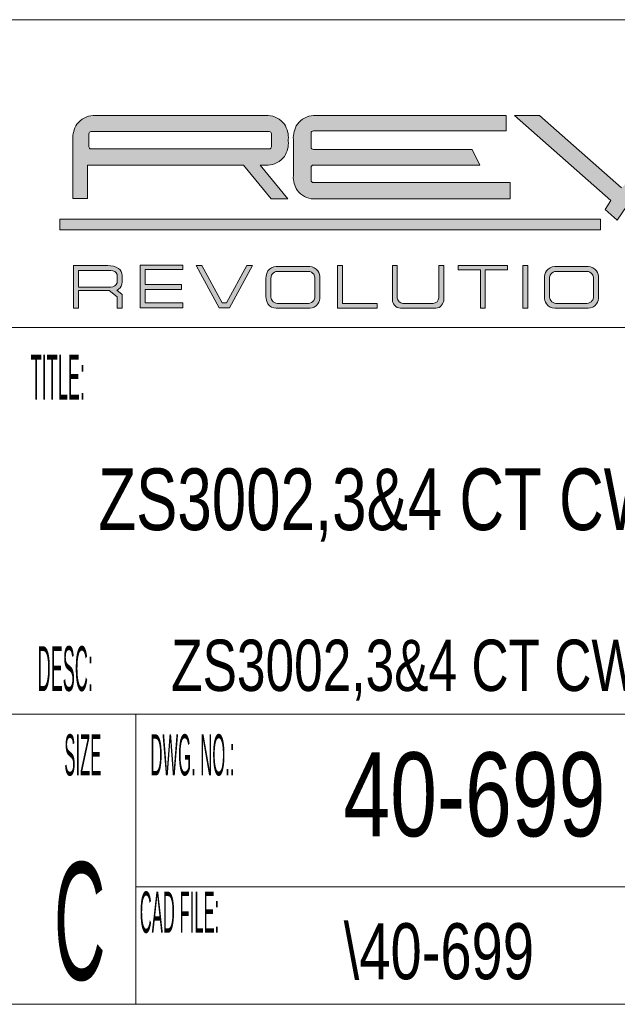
# Model space of a CAD drawing. Header units: inches. Extents: x 0 to 70.1, y 0 to 32.
# Tile 17 of 19: x 63.5 to 66.1, y 0 to 4.4. Entities that reach past the tile are written whole.
import ezdxf

# ---------------------------------------------------------------- set-up
doc = ezdxf.new("R2010")
doc.units = ezdxf.units.IN
doc.header["$LTSCALE"] = 4
doc.header["$MEASUREMENT"] = 0
doc.layers.add('BORDER', color=7, linetype='Continuous')
doc.styles.add('SLDTEXTSTYLE0', font='TXT', dxfattribs={"width": 0.75})
doc.styles.add('SLDTEXTSTYLE2', font='TXT', dxfattribs={"width": 0.3025})
doc.styles.add('SLDTEXTSTYLE4', font='TXT', dxfattribs={"width": 0.45375})

msp = doc.modelspace()

# ---------------------------------------------------------------- hatches: boundary and pattern name
at = {"layer": 'BORDER', "linetype": 'Continuous'}
h = msp.add_hatch(color=256, dxfattribs=at)
edge = h.paths.add_edge_path(flags=0)
edge.add_line((65.79162969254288, 3.968873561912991), (65.68124567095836, 3.968873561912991))
edge.add_line((65.68124567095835, 3.968873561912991), (66.1114405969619, 3.59015451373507))
edge.add_line((66.11144059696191, 3.59015451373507), (66.08531639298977, 3.549716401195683))
edge.add_line((66.08531639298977, 3.549716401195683), (66.13974907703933, 3.501569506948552))
edge.add_line((66.13974907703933, 3.501569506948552), (66.20276582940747, 3.596045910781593))
edge.add_arc((68.67964691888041, 1.196871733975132), 3.448329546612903, 121.8073043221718, 135.9130128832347, ccw=False)
edge.add_arc((67.48880603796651, 3.116954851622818), 1.188944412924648, 109.3441959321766, 121.8073043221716, ccw=False)
edge.add_arc((65.70115429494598, 8.209091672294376), 4.207865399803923, 289.3441959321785, 290.6988990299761)
edge.add_arc((67.31555951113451, 3.936443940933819), 0.3596090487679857, 90.089303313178, 110.69889902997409, ccw=False)
edge.add_arc((67.30746142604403, 9.13205993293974), 4.836013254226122, 270.0893033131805, 270.9150329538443)
edge.add_arc((67.38029773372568, 4.19937932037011), 0.0973832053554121, 66.86896817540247, 87.4143814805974, ccw=False)
edge.add_arc((67.36367315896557, 4.151124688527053), 0.1483346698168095, 53.106456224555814, 68.28592025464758, ccw=False)
edge.add_arc((67.18765136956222, 4.040983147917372), 0.3501425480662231, 37.64151557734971, 40.79614810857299, ccw=False)
edge.add_arc((67.09974652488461, 4.020546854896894), 0.4338545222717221, 28.689953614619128, 32.682632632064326, ccw=False)
edge.add_arc((67.37557243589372, 4.218378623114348), 0.1052842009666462, 5.695535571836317, 41.65642617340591)
edge.add_arc((67.36764233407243, 4.201532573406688), 0.1226244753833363, 45.07663293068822, 70.85005301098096)
edge.add_arc((67.6561719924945, 5.032413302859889), 0.7569277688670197, 249.64465203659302, 250.85005301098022, ccw=False)
edge.add_arc((67.37578548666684, 4.276674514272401), 0.0491477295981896, 69.64465203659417, 91.91032831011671)
edge.add_arc((67.29691764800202, 9.16119147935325), 4.836013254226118, 270.0893033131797, 270.9150329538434, ccw=False)
edge.add_arc((67.30016939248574, 4.118340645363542), 0.2068878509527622, 88.81298895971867, 100.4544735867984)
edge.add_arc((67.32684971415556, 3.866025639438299), 0.4602707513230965, 98.0205762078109, 103.8854280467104)
edge.add_arc((67.64290842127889, 2.587497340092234), 1.777285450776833, 103.8854280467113, 108.4469203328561)
edge.add_arc((67.47435782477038, 3.151637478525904), 1.188944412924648, 109.3441959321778, 121.8073043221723)
edge.add_arc((68.49733868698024, 1.241727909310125), 3.354021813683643, 119.4613703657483, 134.2210319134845)
edge.add_line((66.15814923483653, 3.645403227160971), (65.79162969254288, 3.968873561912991))
h = msp.add_hatch(color=256, dxfattribs=at)
edge = h.paths.add_edge_path(flags=0)
edge.add_arc((63.80171807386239, 3.874455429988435), 0.0945018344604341, 92.41167554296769, 143.9773992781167)
edge.add_arc((63.81900998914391, 3.869137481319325), 0.1117689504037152, 146.9870693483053, 183.9572038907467)
edge.add_line((63.70750750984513, 3.861424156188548), (63.70750750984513, 3.597903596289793))
edge.add_line((63.70750750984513, 3.597903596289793), (63.77264775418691, 3.597903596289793))
edge.add_line((63.77264775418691, 3.597903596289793), (63.77264775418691, 3.747520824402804))
edge.add_line((63.77264775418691, 3.747520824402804), (64.46974434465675, 3.747520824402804))
edge.add_line((64.46974434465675, 3.747520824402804), (64.59343905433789, 3.59654979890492))
edge.add_line((64.5934390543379, 3.59654979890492), (64.66767853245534, 3.59654979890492))
edge.add_line((64.66767853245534, 3.59654979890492), (64.54398382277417, 3.747520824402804))
edge.add_line((64.54398382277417, 3.747520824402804), (64.57971796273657, 3.747520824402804))
edge.add_arc((64.57574139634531, 3.841938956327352), 0.0945018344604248, 272.4116755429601, 323.9773992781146)
edge.add_arc((64.55844948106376, 3.847256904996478), 0.111768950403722, 326.9870693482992, 363.9572038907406)
edge.add_line((64.66995196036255, 3.854970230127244), (64.66995196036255, 3.861424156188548))
edge.add_arc((64.55844948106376, 3.869137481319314), 0.1117689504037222, 356.0427961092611, 393.0129306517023)
edge.add_arc((64.5757413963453, 3.874455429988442), 0.0945018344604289, 36.02260072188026, 87.58832445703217)
edge.add_line((64.57971796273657, 3.968873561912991), (63.79774150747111, 3.968873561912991))
edge = h.paths.add_edge_path(flags=0)
edge.add_line((64.58475960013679, 3.81961627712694), (63.78890045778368, 3.81961627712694))
edge.add_arc((63.78890045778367, 3.829622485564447), 0.0100062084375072, 180.0000000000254, 270.0000000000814, ccw=False)
edge.add_line((63.77889424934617, 3.829622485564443), (63.77889424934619, 3.887450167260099))
edge.add_arc((63.78890045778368, 3.887450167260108), 0.0100062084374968, 90.0000000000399, 180.0000000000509, ccw=False)
edge.add_line((63.78890045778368, 3.897456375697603), (64.5847596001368, 3.897456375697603))
edge.add_arc((64.5847596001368, 3.887450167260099), 0.0100062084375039, 4.490630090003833e-11, 90.00000000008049, ccw=False)
edge.add_line((64.59476580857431, 3.887450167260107), (64.59476580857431, 3.829622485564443))
edge.add_arc((64.5847596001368, 3.829622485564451), 0.010006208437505, 269.99999999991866, 359.9999999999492, ccw=False)
h = msp.add_hatch(color=256, dxfattribs=at)
edge = h.paths.add_edge_path(flags=0)
edge.add_line((65.66154799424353, 3.669543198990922), (65.66154799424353, 3.59654979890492))
edge.add_line((65.66154799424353, 3.59654979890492), (64.78230630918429, 3.59654979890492))
edge.add_arc((64.78628287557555, 3.69096793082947), 0.0945018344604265, 216.0226007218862, 267.58832445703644, ccw=False)
edge.add_arc((64.79715122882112, 3.693456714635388), 0.1048471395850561, 176.6496281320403, 213.6290044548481, ccw=False)
edge.add_line((64.69248329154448, 3.699584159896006), (64.69248329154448, 3.861424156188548))
edge.add_arc((64.80398577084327, 3.869137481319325), 0.1117689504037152, 146.9870693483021, 183.9572038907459, ccw=False)
edge.add_arc((64.78669385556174, 3.874455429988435), 0.0945018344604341, 92.41167554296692, 143.9773992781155, ccw=False)
edge.add_line((64.78271728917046, 3.968873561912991), (65.64302359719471, 3.968873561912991))
edge.add_line((65.64302359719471, 3.968873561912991), (65.64302359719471, 3.900381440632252))
edge.add_line((65.64302359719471, 3.900381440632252), (64.7819246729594, 3.90038144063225))
edge.add_arc((64.7819246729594, 3.89037523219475), 0.0100062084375, 90, 180)
edge.add_line((64.77191846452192, 3.89037523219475), (64.77191846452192, 3.827663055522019))
edge.add_arc((64.7819246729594, 3.827663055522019), 0.0100062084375, 180, 270.0000000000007)
edge.add_line((64.7819246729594, 3.817656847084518), (65.49184005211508, 3.817656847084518))
edge.add_line((65.49184005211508, 3.817656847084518), (65.52603635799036, 3.747520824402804))
edge.add_line((65.52603635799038, 3.747520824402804), (64.7819246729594, 3.747520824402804))
edge.add_arc((64.7819246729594, 3.737514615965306), 0.010006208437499, 90, 180)
edge.add_line((64.77191846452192, 3.737514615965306), (64.77191846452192, 3.679549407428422))
edge.add_arc((64.7819246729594, 3.679549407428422), 0.0100062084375, 180, 270.0000000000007)
edge.add_line((64.7819246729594, 3.669543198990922), (65.66154799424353, 3.669543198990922))
for points in [[(66.06480619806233, 3.45864967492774), (63.6488056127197, 3.45864967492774), (63.6488056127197, 3.506794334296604), (66.06480619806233, 3.506794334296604)], [(64.00817945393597, 3.301004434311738), (64.19891083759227, 3.301004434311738), (64.19891083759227, 3.280958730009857), (64.03019311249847, 3.280958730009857), (64.03019311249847, 3.21378489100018), (64.19214543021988, 3.21378489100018), (64.19214543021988, 3.191771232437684), (64.03019311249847, 3.191771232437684), (64.03019311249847, 3.132413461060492), (64.19891083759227, 3.132413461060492), (64.19891083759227, 3.11039980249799), (64.00817945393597, 3.110399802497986)], [(64.25792777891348, 3.298657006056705), (64.28301084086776, 3.298657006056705), (64.3738085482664, 3.132413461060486), (64.39374602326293, 3.132413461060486), (64.48454373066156, 3.298657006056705), (64.50962679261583, 3.298657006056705), (64.40680582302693, 3.110399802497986), (64.36074874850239, 3.110399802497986)], [(64.91214135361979, 3.298657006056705), (64.89012769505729, 3.298657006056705), (64.89012769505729, 3.107955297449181), (65.06710614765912, 3.107955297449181), (65.06710614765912, 3.129968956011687), (64.91214135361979, 3.129968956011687)], [(65.42825316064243, 3.298657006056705), (65.64957958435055, 3.298657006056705), (65.64957958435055, 3.279621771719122), (65.54992320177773, 3.279621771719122), (65.54992320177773, 3.10871162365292), (65.52790954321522, 3.10871162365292), (65.52790954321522, 3.279621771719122), (65.42825316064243, 3.279621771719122)], [(65.73949772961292, 3.107955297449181), (65.71748407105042, 3.107955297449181), (65.71748407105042, 3.298657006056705), (65.73949772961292, 3.298657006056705)]]:
    msp.add_hatch(color=256, dxfattribs=at).paths.add_polyline_path(points, flags=0)
h = msp.add_hatch(color=256, dxfattribs=at)
edge = h.paths.add_edge_path(flags=0)
edge.add_line((63.71052556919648, 3.298657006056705), (63.86296413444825, 3.298657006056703))
edge.add_arc((63.86779941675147, 3.214867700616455), 0.0839287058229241, 58.643003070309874, 93.30274071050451, ccw=False)
edge.add_arc((63.89095899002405, 3.256804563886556), 0.0361235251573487, -4.095872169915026, 55.396543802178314, ccw=False)
edge.add_line((63.9269902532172, 3.254224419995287), (63.9269902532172, 3.225256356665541))
edge.add_arc((63.89095899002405, 3.222676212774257), 0.0361235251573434, -55.39654380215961, 4.095872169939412, ccw=False)
edge.add_arc((63.86779941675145, 3.26461307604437), 0.0839287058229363, 295.1945843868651, 301.3569969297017, ccw=False)
edge.add_line((63.90352734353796, 3.188668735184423), (63.92716910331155, 3.169427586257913))
edge.add_line((63.92716910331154, 3.169427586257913), (63.92716910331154, 3.10871162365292))
edge.add_line((63.92716910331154, 3.10871162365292), (63.90515544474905, 3.108711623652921))
edge.add_line((63.90515544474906, 3.108711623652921), (63.90515544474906, 3.159258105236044))
edge.add_line((63.90515544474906, 3.159258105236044), (63.87001992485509, 3.187853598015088))
edge.add_line((63.87001992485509, 3.187853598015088), (63.73253922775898, 3.187853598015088))
edge.add_line((63.73253922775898, 3.187853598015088), (63.73253922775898, 3.10871162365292))
edge.add_line((63.73253922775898, 3.10871162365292), (63.71052556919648, 3.10871162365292))
edge.add_line((63.71052556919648, 3.10871162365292), (63.71052556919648, 3.298657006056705))
edge = h.paths.add_edge_path(flags=0)
edge.add_line((63.8774933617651, 3.27678055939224), (63.73253922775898, 3.276780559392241))
edge.add_line((63.73253922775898, 3.276780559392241), (63.73253922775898, 3.202974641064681))
edge.add_line((63.73253922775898, 3.202974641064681), (63.87749336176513, 3.202974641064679))
edge.add_arc((63.87866106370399, 3.230910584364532), 0.0279603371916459, 267.6064717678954, 340.2495888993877)
edge.add_line((63.90497659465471, 3.221462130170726), (63.90497659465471, 3.258293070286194))
edge.add_arc((63.87866106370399, 3.248844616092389), 0.027960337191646, 19.75041110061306, 92.39352823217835)
h = msp.add_hatch(color=256, dxfattribs=at)
edge = h.paths.add_edge_path(flags=0)
edge.add_line((65.13494073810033, 3.298657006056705), (65.15695439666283, 3.298657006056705))
edge.add_line((65.15695439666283, 3.298657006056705), (65.15695439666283, 3.154351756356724))
edge.add_arc((65.18431420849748, 3.157419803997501), 0.0275312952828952, 186.3982483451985, 265.6188729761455)
edge.add_line((65.18221107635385, 3.129968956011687), (65.31730068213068, 3.12996895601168))
edge.add_arc((65.31519754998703, 3.157419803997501), 0.0275312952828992, 274.3811270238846, 353.6017516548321)
edge.add_line((65.34255736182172, 3.154351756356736), (65.3425573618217, 3.298657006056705))
edge.add_line((65.3425573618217, 3.298657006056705), (65.3645710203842, 3.298657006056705))
edge.add_line((65.3645710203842, 3.298657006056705), (65.3645710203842, 3.149113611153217))
edge.add_arc((65.32498741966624, 3.147387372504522), 0.0396212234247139, -84.39922771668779, 2.4970835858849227, ccw=False)
edge.add_line((65.32885430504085, 3.107955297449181), (65.17065745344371, 3.107955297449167))
edge.add_arc((65.17452433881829, 3.147387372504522), 0.0396212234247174, 177.5029164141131, 264.39922771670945, ccw=False)
edge.add_line((65.13494073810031, 3.149113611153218), (65.13494073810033, 3.298657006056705))
h = msp.add_hatch(color=256, dxfattribs=at)
edge = h.paths.add_edge_path(flags=0)
edge.add_arc((64.76340445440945, 3.246903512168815), 0.0480121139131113, 36.02260072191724, 87.58832445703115)
edge.add_line((64.7654247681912, 3.294873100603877), (64.61572634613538, 3.294873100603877))
edge.add_arc((64.61774665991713, 3.246903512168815), 0.0480121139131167, 92.41167554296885, 143.9773992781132)
edge.add_arc((64.62326837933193, 3.245639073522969), 0.05326809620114, 146.3709955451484, 183.3503718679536)
edge.add_line((64.57009132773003, 3.242525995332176), (64.57009132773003, 3.16030240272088))
edge.add_arc((64.62326837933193, 3.157189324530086), 0.0532680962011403, 176.6496281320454, 213.62900445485)
edge.add_arc((64.61774665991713, 3.155924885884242), 0.0480121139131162, 216.0226007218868, 267.5883244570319)
edge.add_line((64.61572634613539, 3.107955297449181), (64.7654247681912, 3.107955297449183))
edge.add_arc((64.76340445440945, 3.155924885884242), 0.0480121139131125, 272.4116755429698, 323.977399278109)
edge.add_arc((64.75788273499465, 3.157189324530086), 0.0532680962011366, 326.3709955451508, 363.3503718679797)
edge.add_line((64.81105978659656, 3.160302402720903), (64.81105978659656, 3.242525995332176))
edge.add_arc((64.75788273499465, 3.245639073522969), 0.0532680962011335, 356.6496281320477, 393.6290044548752)
edge = h.paths.add_edge_path(flags=0)
edge.add_arc((64.7550307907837, 3.24136630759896), 0.0340735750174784, 3.3503718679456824, 33.62900445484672, ccw=False)
edge.add_line((64.78904612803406, 3.243357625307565), (64.78904612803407, 3.159470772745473))
edge.add_arc((64.7550307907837, 3.161462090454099), 0.0340735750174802, 326.3709955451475, 356.6496281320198, ccw=False)
edge.add_arc((64.75856282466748, 3.160653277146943), 0.0307115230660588, 272.4116755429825, 323.9773992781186, ccw=False)
edge.add_line((64.75985514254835, 3.129968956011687), (64.62129597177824, 3.12996895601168))
edge.add_arc((64.6225882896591, 3.160653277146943), 0.0307115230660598, 216.0226007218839, 267.588324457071, ccw=False)
edge.add_arc((64.62612032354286, 3.161462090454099), 0.0340735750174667, 176.6496281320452, 213.6290044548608, ccw=False)
edge.add_line((64.59210498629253, 3.163453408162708), (64.59210498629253, 3.243357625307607))
edge.add_arc((64.62612032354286, 3.24136630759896), 0.0340735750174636, 146.3709955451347, 176.6496281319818, ccw=False)
edge.add_arc((64.6225882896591, 3.242175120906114), 0.0307115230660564, 92.41167554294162, 143.9773992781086, ccw=False)
edge.add_line((64.62129597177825, 3.272859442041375), (64.75985514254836, 3.272859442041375))
edge.add_arc((64.75856282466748, 3.242175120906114), 0.0307115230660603, 36.02260072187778, 87.58832445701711, ccw=False)
h = msp.add_hatch(color=256, dxfattribs=at)
edge = h.paths.add_edge_path(flags=0)
edge.add_arc((66.00798100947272, 3.155924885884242), 0.0480121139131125, 272.4116755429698, 323.9773992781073)
edge.add_arc((66.00245929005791, 3.157189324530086), 0.0532680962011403, 326.3709955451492, 363.3503718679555)
edge.add_line((66.0556363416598, 3.16030240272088), (66.0556363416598, 3.242525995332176))
edge.add_arc((66.00245929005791, 3.245639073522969), 0.0532680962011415, 356.6496281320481, 393.6290044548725)
edge.add_arc((66.00798100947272, 3.246903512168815), 0.0480121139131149, 36.02260072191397, 87.58832445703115)
edge.add_line((66.01000132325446, 3.294873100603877), (65.86030290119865, 3.294873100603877))
edge.add_arc((65.8623232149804, 3.246903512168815), 0.0480121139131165, 92.41167554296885, 143.9773992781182)
edge.add_arc((65.8678449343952, 3.245639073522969), 0.05326809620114, 146.3709955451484, 183.3503718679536)
edge.add_line((65.81466788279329, 3.242525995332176), (65.81466788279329, 3.16030240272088))
edge.add_arc((65.8678449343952, 3.157189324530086), 0.0532680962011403, 176.6496281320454, 213.62900445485)
edge.add_arc((65.8623232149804, 3.155924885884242), 0.048012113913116, 216.0226007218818, 267.5883244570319)
edge.add_line((65.86030290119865, 3.107955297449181), (66.01000132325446, 3.107955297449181))
edge = h.paths.add_edge_path(flags=0)
edge.add_arc((66.00313937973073, 3.160653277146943), 0.030711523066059, 272.4116755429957, 323.9773992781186, ccw=False)
edge.add_line((66.00443169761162, 3.129968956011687), (65.86587252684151, 3.129968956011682))
edge.add_arc((65.86716484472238, 3.160653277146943), 0.0307115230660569, 216.0226007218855, 267.58832445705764, ccw=False)
edge.add_arc((65.87069687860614, 3.161462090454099), 0.034073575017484, 176.649628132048, 213.6290044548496, ccw=False)
edge.add_line((65.83668154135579, 3.163453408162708), (65.83668154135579, 3.243357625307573))
edge.add_arc((65.87069687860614, 3.24136630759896), 0.0340735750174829, 146.3709955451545, 176.6496281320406, ccw=False)
edge.add_arc((65.86716484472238, 3.242175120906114), 0.0307115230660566, 92.41167554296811, 143.9773992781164, ccw=False)
edge.add_line((65.8658725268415, 3.272859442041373), (66.00443169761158, 3.272859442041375))
edge.add_arc((66.00313937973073, 3.242175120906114), 0.0307115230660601, 36.02260072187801, 87.58832445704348, ccw=False)
edge.add_arc((65.99960734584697, 3.24136630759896), 0.0340735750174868, 3.3503718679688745, 33.62900445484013, ccw=False)
edge.add_line((66.0336226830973, 3.24335762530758), (66.0336226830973, 3.159470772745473))
edge.add_arc((65.99960734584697, 3.161462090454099), 0.0340735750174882, 326.3709955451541, 356.6496281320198, ccw=False)

# ---------------------------------------------------------------- linework, layer by layer
at = {"layer": 'BORDER', "linetype": 'Continuous', "lineweight": 18}
for p, q in [((69.92870898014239, 4.396875), (48.92870898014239, 4.396875)), ((63.7977415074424, 3.9688735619), (64.5797179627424, 3.9688735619)), ((64.7827172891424, 3.9688735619), (65.64302359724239, 3.9688735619)), ((65.64302359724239, 3.9688735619), (65.64302359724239, 3.9003814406)), ((65.68124567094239, 3.9688735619), (66.11144059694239, 3.5901545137)), ((65.79162969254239, 3.9688735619), (65.68124567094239, 3.9688735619)), ((65.79162969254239, 3.9688735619), (66.1581492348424, 3.6454032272)), ((63.77889424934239, 3.8296224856), (63.77889424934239, 3.8874501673)), ((63.78890045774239, 3.8974563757), (64.58475960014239, 3.8974563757)), ((64.59476580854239, 3.8296224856), (64.59476580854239, 3.8874501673)), ((64.7719184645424, 3.8276630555), (64.7719184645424, 3.8903752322)), ((65.64302359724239, 3.9003814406), (64.7819246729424, 3.9003814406)), ((63.70750750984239, 3.8614241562), (63.70750750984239, 3.5979035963)), ((64.66995196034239, 3.8549702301), (64.66995196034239, 3.8614241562)), ((64.69248329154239, 3.6995841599), (64.69248329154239, 3.8614241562)), ((63.78890045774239, 3.8196162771), (64.58475960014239, 3.8196162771)), ((64.7819246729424, 3.8176568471), (65.4918400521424, 3.8176568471)), ((65.4918400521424, 3.8176568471), (65.52603635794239, 3.7475208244)), ((63.7726477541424, 3.5979035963), (63.7726477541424, 3.7475208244)), ((63.7726477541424, 3.7475208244), (64.4697443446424, 3.7475208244)), ((64.4697443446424, 3.7475208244), (64.5934390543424, 3.5965497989)), ((64.6676785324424, 3.5965497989), (64.54398382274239, 3.7475208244)), ((64.54398382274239, 3.7475208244), (64.5797179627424, 3.7475208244)), ((64.7719184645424, 3.6795494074), (64.7719184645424, 3.737514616)), ((65.52603635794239, 3.7475208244), (64.7819246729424, 3.7475208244)), ((64.7819246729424, 3.669543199), (65.6615479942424, 3.669543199)), ((65.6615479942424, 3.669543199), (65.6615479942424, 3.5965497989)), ((63.70750750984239, 3.5979035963), (63.7726477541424, 3.5979035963)), ((64.5934390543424, 3.5965497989), (64.6676785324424, 3.5965497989)), ((65.6615479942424, 3.5965497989), (64.7823063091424, 3.5965497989)), ((66.08531639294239, 3.5497164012), (66.11144059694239, 3.5901545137)), ((66.1397490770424, 3.5015695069), (66.2027658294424, 3.5960459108)), ((66.1397490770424, 3.5015695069), (66.08531639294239, 3.5497164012)), ((63.64880561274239, 3.4586496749), (63.64880561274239, 3.5067943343)), ((63.64880561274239, 3.5067943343), (66.06480619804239, 3.5067943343)), ((66.06480619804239, 3.5067943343), (66.06480619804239, 3.4586496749)), ((66.06480619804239, 3.4586496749), (63.64880561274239, 3.4586496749)), ((63.71052556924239, 3.2986570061), (63.71052556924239, 3.1087116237)), ((63.71052556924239, 3.2986570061), (63.86296413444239, 3.2986570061)), ((64.00817945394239, 3.3010044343), (64.00817945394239, 3.1103998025)), ((64.00817945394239, 3.3010044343), (64.19891083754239, 3.3010044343)), ((64.19891083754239, 3.28095873), (64.19891083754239, 3.3010044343)), ((64.25792777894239, 3.2986570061), (64.36074874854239, 3.1103998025)), ((64.25792777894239, 3.2986570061), (64.2830108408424, 3.2986570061)), ((64.2830108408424, 3.2986570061), (64.3738085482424, 3.1324134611)), ((64.48454373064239, 3.2986570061), (64.39374602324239, 3.1324134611)), ((64.5096267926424, 3.2986570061), (64.40680582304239, 3.1103998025)), ((64.48454373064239, 3.2986570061), (64.5096267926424, 3.2986570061)), ((64.8901276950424, 3.2986570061), (64.8901276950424, 3.1079552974)), ((64.9121413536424, 3.2986570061), (64.8901276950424, 3.2986570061)), ((64.9121413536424, 3.2986570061), (64.9121413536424, 3.129968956)), ((65.13494073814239, 3.2986570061), (65.13494073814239, 3.1491136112)), ((65.13494073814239, 3.2986570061), (65.15695439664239, 3.2986570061)), ((65.15695439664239, 3.2986570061), (65.15695439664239, 3.1543517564)), ((65.3425573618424, 3.2986570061), (65.3425573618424, 3.1543517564)), ((65.3425573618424, 3.2986570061), (65.3645710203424, 3.2986570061)), ((65.3645710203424, 3.2986570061), (65.3645710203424, 3.1491136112)), ((65.4282531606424, 3.2986570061), (65.4282531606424, 3.2796217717)), ((65.4282531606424, 3.2986570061), (65.64957958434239, 3.2986570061)), ((65.64957958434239, 3.2796217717), (65.64957958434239, 3.2986570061)), ((65.71748407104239, 3.1079552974), (65.71748407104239, 3.2986570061)), ((65.71748407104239, 3.2986570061), (65.7394977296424, 3.2986570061)), ((65.7394977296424, 3.1079552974), (65.7394977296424, 3.2986570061)), ((63.73253922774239, 3.2767805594), (63.73253922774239, 3.2029746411)), ((63.73253922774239, 3.2767805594), (63.8774933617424, 3.2767805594)), ((63.90497659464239, 3.2582930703), (63.90497659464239, 3.2214621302)), ((63.90497659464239, 3.2543616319), (63.90497659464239, 3.2253935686)), ((63.92699025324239, 3.25422442), (63.92699025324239, 3.2252563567)), ((64.03019311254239, 3.28095873), (64.03019311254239, 3.213784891)), ((64.03019311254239, 3.28095873), (64.19891083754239, 3.28095873)), ((64.7654247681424, 3.2948731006), (64.6157263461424, 3.2948731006)), ((64.75985514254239, 3.272859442), (64.6212959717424, 3.272859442)), ((65.4282531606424, 3.2796217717), (65.52790954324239, 3.2796217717)), ((65.52790954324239, 3.2796217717), (65.52790954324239, 3.1087116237)), ((65.54992320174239, 3.2796217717), (65.54992320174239, 3.1087116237)), ((65.54992320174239, 3.2796217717), (65.64957958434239, 3.2796217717)), ((66.01000132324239, 3.2948731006), (65.86030290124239, 3.2948731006)), ((66.00443169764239, 3.272859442), (65.8658725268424, 3.272859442)), ((64.03019311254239, 3.213784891), (64.19214543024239, 3.213784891)), ((64.19214543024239, 3.213784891), (64.19214543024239, 3.1917712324)), ((64.57009132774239, 3.1603024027), (64.57009132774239, 3.2425259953)), ((64.59210498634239, 3.1634534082), (64.59210498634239, 3.2433576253)), ((64.78904612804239, 3.1594707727), (64.78904612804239, 3.2433576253)), ((64.81105978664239, 3.1603024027), (64.81105978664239, 3.2425259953)), ((65.81466788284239, 3.1603024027), (65.81466788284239, 3.2425259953)), ((65.83668154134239, 3.1634534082), (65.83668154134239, 3.2433576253)), ((66.0336226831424, 3.1594707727), (66.0336226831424, 3.2433576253)), ((66.0556363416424, 3.1603024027), (66.0556363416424, 3.2425259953)), ((63.73253922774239, 3.2029746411), (63.8774933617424, 3.2029746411)), ((63.73253922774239, 3.187853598), (63.8700199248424, 3.187853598)), ((63.73253922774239, 3.187853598), (63.73253922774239, 3.1087116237)), ((63.8700199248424, 3.187853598), (63.90515544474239, 3.1592581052)), ((63.90352734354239, 3.1886687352), (63.92716910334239, 3.1694275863)), ((63.92716910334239, 3.1087116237), (63.92716910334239, 3.1694275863)), ((64.03019311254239, 3.1917712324), (64.03019311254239, 3.1324134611)), ((64.03019311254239, 3.1917712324), (64.19214543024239, 3.1917712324)), ((63.90515544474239, 3.1087116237), (63.90515544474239, 3.1592581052)), ((64.19891083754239, 3.1324134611), (64.03019311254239, 3.1324134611)), ((64.19891083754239, 3.1103998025), (64.19891083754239, 3.1324134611)), ((64.3738085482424, 3.1324134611), (64.39374602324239, 3.1324134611)), ((64.75985514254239, 3.129968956), (64.6212959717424, 3.129968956)), ((64.9121413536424, 3.129968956), (65.06710614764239, 3.129968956)), ((65.06710614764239, 3.1079552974), (65.06710614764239, 3.129968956)), ((65.31730068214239, 3.129968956), (65.1822110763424, 3.129968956)), ((66.00443169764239, 3.129968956), (65.8658725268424, 3.129968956)), ((63.71052556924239, 3.1087116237), (63.73253922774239, 3.1087116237)), ((63.90515544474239, 3.1087116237), (63.92716910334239, 3.1087116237)), ((64.19891083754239, 3.1103998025), (64.00817945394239, 3.1103998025)), ((64.36074874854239, 3.1103998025), (64.40680582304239, 3.1103998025)), ((64.7654247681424, 3.1079552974), (64.6157263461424, 3.1079552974)), ((64.8901276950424, 3.1079552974), (65.06710614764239, 3.1079552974)), ((65.3288543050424, 3.1079552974), (65.17065745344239, 3.1079552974)), ((65.52790954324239, 3.1087116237), (65.54992320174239, 3.1087116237)), ((65.7394977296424, 3.1079552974), (65.71748407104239, 3.1079552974)), ((66.01000132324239, 3.1079552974), (65.86030290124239, 3.1079552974)), ((63.4363024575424, 3.0223040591), (69.92870898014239, 3.0223040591)), ((63.4363024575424, 1.2950540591), (69.92870898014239, 1.2950540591)), ((63.98892377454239, 0), (63.98892377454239, 1.2950540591)), ((63.98892377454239, 0.5249999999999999), (69.07215361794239, 0.5249999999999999)), ((27.92870898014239, 0), (69.92870898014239, 0))]:
    msp.add_line(p, q, dxfattribs=at)
for centre, radius, start, end in [((63.80171807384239, 3.87445543), 0.094501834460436, 92.4116755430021, 143.9773992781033), ((64.5757413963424, 3.87445543), 0.0945018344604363, 36.02260072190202, 87.58832445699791), ((64.7866938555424, 3.87445543), 0.0945018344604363, 92.41167554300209, 143.9773992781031), ((63.81900998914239, 3.8691374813), 0.1117689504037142, 146.987069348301, 183.9572038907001), ((64.55844948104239, 3.8691374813), 0.1117689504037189, 356.0427961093, 33.01293065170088), ((64.80398577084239, 3.8691374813), 0.1117689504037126, 146.9870693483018, 183.9572038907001), ((63.78890045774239, 3.8874501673), 0.0100062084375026, 90, 180), ((64.58475960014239, 3.8874501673), 0.0100062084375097, 0, 90), ((64.7819246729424, 3.8903752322), 0.0100062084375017, 90, 180), ((63.78890045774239, 3.8296224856), 0.0100062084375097, 180, 270.0000000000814), ((64.58475960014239, 3.8296224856), 0.0100062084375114, 270, 359.9999999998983), ((64.55844948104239, 3.847256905), 0.1117689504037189, 326.9870693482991, 3.957203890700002), ((64.7819246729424, 3.8276630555), 0.0100062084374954, 180, 270), ((64.5757413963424, 3.8419389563), 0.0945018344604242, 272.4116755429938, 323.9773992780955), ((64.7819246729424, 3.737514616), 0.0100062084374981, 90, 180), ((64.7971512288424, 3.6934567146), 0.1048471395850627, 176.6496281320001, 213.6290044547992), ((64.7819246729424, 3.6795494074), 0.0100062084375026, 180, 270), ((64.7862828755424, 3.6909679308), 0.0945018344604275, 216.0226007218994, 267.5883244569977), ((63.86779941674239, 3.2148677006), 0.0839287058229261, 58.6430030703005, 93.3027407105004), ((63.8786610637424, 3.2488446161), 0.0279603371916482, 19.75041110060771, 92.39352823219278), ((63.89095899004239, 3.2568045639), 0.0361235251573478, 355.9041278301, 55.39654380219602), ((64.62326837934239, 3.2456390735), 0.0532680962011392, 146.3709955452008, 183.3503718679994), ((64.6177466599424, 3.2469035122), 0.0480121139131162, 92.41167554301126, 143.9773992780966), ((64.6261203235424, 3.2413663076), 0.0340735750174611, 146.3709955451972, 176.6496281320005), ((64.6225882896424, 3.2421751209), 0.0307115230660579, 92.41167554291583, 143.9773992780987), ((64.7585628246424, 3.2421751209), 0.0307115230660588, 36.02260072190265, 87.5883244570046), ((64.7634044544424, 3.2469035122), 0.0480121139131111, 36.02260072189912, 87.58832445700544), ((64.7550307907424, 3.2413663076), 0.034073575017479, 3.350371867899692, 33.62900445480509), ((64.75788273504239, 3.2456390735), 0.0532680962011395, 356.6496281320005, 33.62900445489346), ((65.86784493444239, 3.2456390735), 0.0532680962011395, 146.3709955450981, 183.3503718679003), ((65.86232321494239, 3.2469035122), 0.0480121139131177, 92.4116755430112, 143.9773992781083), ((65.87069687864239, 3.2413663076), 0.0340735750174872, 146.3709955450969, 176.6496281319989), ((65.86716484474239, 3.2421751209), 0.0307115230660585, 92.4116755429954, 143.977399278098), ((66.0031393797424, 3.2421751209), 0.0307115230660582, 36.02260072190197, 87.58832445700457), ((66.00798100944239, 3.2469035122), 0.0480121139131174, 36.02260072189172, 87.58832445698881), ((65.99960734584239, 3.2413663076), 0.0340735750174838, 3.350371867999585, 33.6290044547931), ((66.0024592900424, 3.2456390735), 0.0532680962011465, 356.6496281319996, 33.62900445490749), ((63.8786610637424, 3.2309105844), 0.0279603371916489, 267.6064717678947, 340.2495888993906), ((63.89095899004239, 3.2226762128), 0.0361235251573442, 304.6034561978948, 4.095872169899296), ((63.86779941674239, 3.264613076), 0.0839287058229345, 295.1945843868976, 301.3569969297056), ((64.62326837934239, 3.1571893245), 0.0532680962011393, 176.6496281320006, 213.6290044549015), ((64.6177466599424, 3.1559248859), 0.0480121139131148, 216.0226007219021, 267.5883244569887), ((64.6261203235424, 3.1614620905), 0.0340735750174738, 176.6496281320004, 213.6290044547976), ((64.6225882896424, 3.1606532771), 0.0307115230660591, 216.0226007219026, 267.5883244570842), ((64.7585628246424, 3.1606532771), 0.0307115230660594, 272.4116755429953, 323.977399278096), ((64.7634044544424, 3.1559248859), 0.0480121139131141, 272.4116755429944, 323.9773992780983), ((64.7550307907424, 3.1614620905), 0.0340735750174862, 326.3709955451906, 356.649628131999), ((64.75788273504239, 3.1571893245), 0.05326809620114, 326.3709955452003, 3.350371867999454), ((65.17452433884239, 3.1473873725), 0.0396212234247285, 177.5029164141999, 264.3992277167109), ((65.18431420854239, 3.157419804), 0.0275312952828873, 186.3982483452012, 265.6188729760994), ((65.3151975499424, 3.157419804), 0.0275312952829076, 274.3811270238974, 353.6017516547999), ((65.3249874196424, 3.1473873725), 0.0396212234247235, 275.6007722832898, 2.497083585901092), ((65.86784493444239, 3.1571893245), 0.0532680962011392, 176.6496281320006, 213.6290044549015), ((65.86232321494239, 3.1559248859), 0.0480121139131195, 216.0226007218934, 267.5883244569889), ((65.87069687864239, 3.1614620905), 0.0340735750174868, 176.6496281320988, 213.6290044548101), ((65.86716484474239, 3.1606532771), 0.0307115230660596, 216.022600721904, 267.5883244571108), ((66.0031393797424, 3.1606532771), 0.0307115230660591, 272.4116755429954, 323.9773992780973), ((66.00798100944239, 3.1559248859), 0.0480121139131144, 272.4116755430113, 323.9773992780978), ((65.99960734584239, 3.1614620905), 0.0340735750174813, 326.37099554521, 356.6496281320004), ((66.0024592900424, 3.1571893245), 0.0532680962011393, 326.3709955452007, 3.350371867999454)]:
    msp.add_arc(centre, radius, start, end, dxfattribs=at)

# ---------------------------------------------------------------- texts
at = {"layer": 'BORDER', "linetype": 'Continuous', "lineweight": 0}
for s, insert, char_height, attachment_point, style in [('TITLE:', (63.51858346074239, 2.9006236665), 0.2, 1, 'SLDTEXTSTYLE2'), ('ZS3002,3&4 CT CW .090 MFAL EMB', (63.82095691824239, 2.3930452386), 0.2755905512, 1, 'SLDTEXTSTYLE0'), ('ZS3002,3&4 CT CW .090 MFAL EMB', (64.1464548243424, 1.6283823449), 0.2291666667, 1, 'SLDTEXTSTYLE0'), ('DESC:', (63.5497225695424, 1.5991277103), 0.2, 1, 'SLDTEXTSTYLE2'), ('SIZE', (63.75168489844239, 1.2055700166), 0.18375, 2, 'SLDTEXTSTYLE2'), ('DWG. NO.:', (64.05381692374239, 1.2055700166), 0.18375, 1, 'SLDTEXTSTYLE2'), ('40-699', (64.91591693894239, 1.1251279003), 0.375, 1, 'SLDTEXTSTYLE0'), ('C', (63.73787844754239, 0.6342624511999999), 0.525, 2, 'SLDTEXTSTYLE4'), ('CAD FILE:', (64.00598260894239, 0.5033585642), 0.18375, 1, 'SLDTEXTSTYLE2'), ('\\\\40-699', (64.91746120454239, 0.3619910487), 0.25, 1, 'SLDTEXTSTYLE0')]:
    msp.add_mtext(s, dxfattribs=dict(at, insert=insert, char_height=char_height, attachment_point=attachment_point, style=style))

doc.saveas('drawing.dxf')
